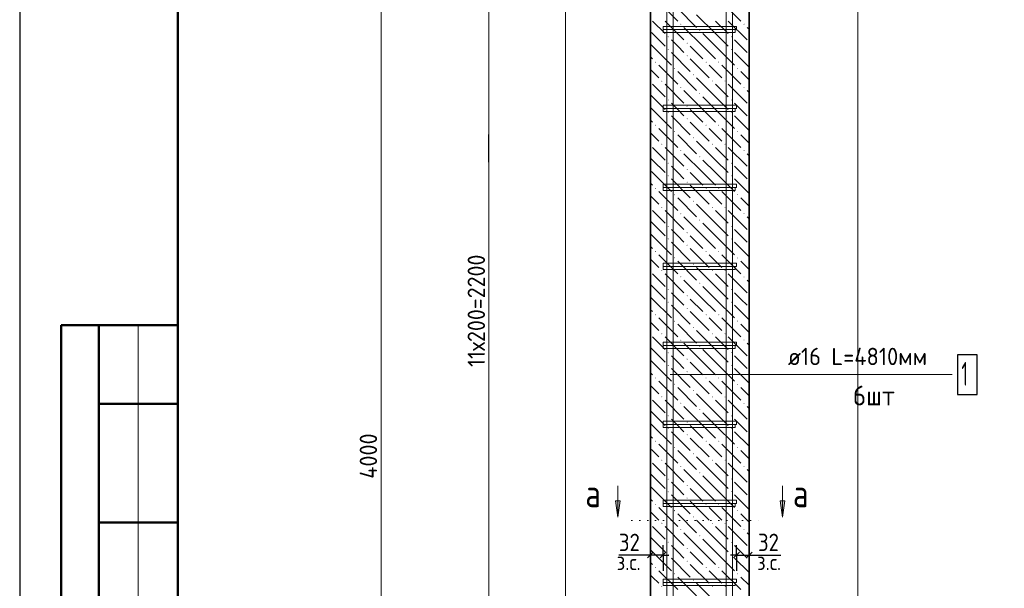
# Model space of a CAD drawing. Header units: millimetres. Extents: x 0 to 50400, y 0 to 35652.
# Tile 2 of 8: x 0 to 14958, y 14599 to 23239. Entities that reach past the tile are written whole.
import ezdxf

# ---------------------------------------------------------------- set-up
doc = ezdxf.new("R2010")
doc.units = ezdxf.units.MM
doc.linetypes.add('______2', pattern=[324, 240, -84])
doc.linetypes.add('______9', pattern=[120, 0, -120])
for name, color, linetype, lineweight in [('Standard', 7, 'Continuous', 25), ('ЖБ Пилон', 7, 'Continuous', 35), ('Позиционная метка диаметр_ шаг', 7, 'Continuous', 13), ('Позиционная метка линия выноска', 7, 'Continuous', 13), ('Размерная линия_ общее', 7, 'Continuous', 13), ('Узлы символ', 7, 'Continuous', 25)]:
    doc.layers.add(name, color=color, linetype=linetype, lineweight=lineweight)
doc.layers.add('Размерная выноска', color=7, linetype='Continuous')
doc.layers.add('Стена фоновая арматура Х1', color=7, linetype='______2', true_color=0xa0a0a0)
doc.layers.add('Стена Хомут', color=7, linetype='______2', true_color=0xa0a0a0)
doc.styles.add('ISOCPEUR', font='txt')

msp = doc.modelspace()

# ---------------------------------------------------------------- hatches: boundary and pattern name
at = {"layer": 'ЖБ Пилон', "linetype": 'Continuous', "lineweight": 18, "transparency": 33554687}
for points in [[(10036, 23171), (10044, 23179), (10051, 23171), (10044, 23163)], [(10324, 23075), (10332, 23083), (10339, 23075), (10332, 23067)], [(10996, 23171), (11004, 23179), (11011, 23171), (11004, 23163)], [(9844, 22979), (9852, 22987), (9859, 22979), (9852, 22971)], [(10132, 22883), (10140, 22891), (10147, 22883), (10140, 22875)], [(10804, 22979), (10812, 22987), (10819, 22979), (10812, 22971)], [(9844, 22787), (9852, 22795), (9859, 22787), (9852, 22779)], [(10804, 22787), (10812, 22795), (10819, 22787), (10812, 22779)], [(9652, 22595), (9660, 22603), (9667, 22595), (9660, 22587)], [(10132, 22691), (10140, 22699), (10147, 22691), (10140, 22683)], [(10420, 22595), (10428, 22603), (10435, 22595), (10428, 22587)], [(10612, 22595), (10620, 22603), (10627, 22595), (10620, 22587)], [(9940, 22499), (9948, 22507), (9955, 22499), (9948, 22491)], [(10900, 22499), (10908, 22507), (10915, 22499), (10908, 22491)], [(9748, 22307), (9756, 22315), (9763, 22307), (9756, 22299)], [(10228, 22403), (10236, 22411), (10243, 22403), (10236, 22395)], [(10516, 22307), (10524, 22315), (10531, 22307), (10524, 22299)], [(10708, 22307), (10716, 22315), (10723, 22307), (10716, 22299)], [(10036, 22211), (10044, 22219), (10051, 22211), (10044, 22203)], [(10996, 22211), (11004, 22219), (11011, 22211), (11004, 22203)], [(9844, 22019), (9852, 22027), (9859, 22019), (9852, 22011)], [(10324, 22115), (10332, 22123), (10339, 22115), (10332, 22107)], [(10804, 22019), (10812, 22027), (10819, 22019), (10812, 22011)], [(10132, 21923), (10140, 21931), (10147, 21923), (10140, 21915)], [(9844, 21827), (9852, 21835), (9859, 21827), (9852, 21819)], [(10132, 21731), (10140, 21739), (10147, 21731), (10140, 21723)], [(10804, 21827), (10812, 21835), (10819, 21827), (10812, 21819)], [(9652, 21635), (9660, 21643), (9667, 21635), (9660, 21627)], [(9940, 21539), (9948, 21547), (9955, 21539), (9948, 21531)], [(10420, 21635), (10428, 21643), (10435, 21635), (10428, 21627)], [(10612, 21635), (10620, 21643), (10627, 21635), (10620, 21627)], [(10900, 21539), (10908, 21547), (10915, 21539), (10908, 21531)], [(10228, 21443), (10236, 21451), (10243, 21443), (10236, 21435)], [(9748, 21347), (9756, 21355), (9763, 21347), (9756, 21339)], [(10036, 21251), (10044, 21259), (10051, 21251), (10044, 21243)], [(10516, 21347), (10524, 21355), (10531, 21347), (10524, 21339)], [(10708, 21347), (10716, 21355), (10723, 21347), (10716, 21339)], [(10996, 21251), (11004, 21259), (11011, 21251), (11004, 21243)], [(10324, 21155), (10332, 21163), (10339, 21155), (10332, 21147)], [(9844, 21059), (9852, 21067), (9859, 21059), (9852, 21051)], [(10132, 20963), (10140, 20971), (10147, 20963), (10140, 20955)], [(10804, 21059), (10812, 21067), (10819, 21059), (10812, 21051)], [(9844, 20867), (9852, 20875), (9859, 20867), (9852, 20859)], [(10804, 20867), (10812, 20875), (10819, 20867), (10812, 20859)], [(9652, 20675), (9660, 20683), (9667, 20675), (9660, 20667)], [(10132, 20771), (10140, 20779), (10147, 20771), (10140, 20763)], [(10420, 20675), (10428, 20683), (10435, 20675), (10428, 20667)], [(10612, 20675), (10620, 20683), (10627, 20675), (10620, 20667)], [(9940, 20579), (9948, 20587), (9955, 20579), (9948, 20571)], [(10900, 20579), (10908, 20587), (10915, 20579), (10908, 20571)], [(9748, 20387), (9756, 20395), (9763, 20387), (9756, 20379)], [(10228, 20483), (10236, 20491), (10243, 20483), (10236, 20475)], [(10516, 20387), (10524, 20395), (10531, 20387), (10524, 20379)], [(10708, 20387), (10716, 20395), (10723, 20387), (10716, 20379)], [(10036, 20291), (10044, 20299), (10051, 20291), (10044, 20283)], [(10324, 20195), (10332, 20203), (10339, 20195), (10332, 20187)], [(10996, 20291), (11004, 20299), (11011, 20291), (11004, 20283)], [(9844, 20099), (9852, 20107), (9859, 20099), (9852, 20091)], [(10804, 20099), (10812, 20107), (10819, 20099), (10812, 20091)], [(9844, 19907), (9852, 19915), (9859, 19907), (9852, 19899)], [(10132, 20003), (10140, 20011), (10147, 20003), (10140, 19995)], [(10804, 19907), (10812, 19915), (10819, 19907), (10812, 19899)], [(10132, 19811), (10140, 19819), (10147, 19811), (10140, 19803)], [(9652, 19715), (9660, 19723), (9667, 19715), (9660, 19707)], [(9940, 19619), (9948, 19627), (9955, 19619), (9948, 19611)], [(10420, 19715), (10428, 19723), (10435, 19715), (10428, 19707)], [(10612, 19715), (10620, 19723), (10627, 19715), (10620, 19707)], [(10900, 19619), (10908, 19627), (10915, 19619), (10908, 19611)], [(10228, 19523), (10236, 19531), (10243, 19523), (10236, 19515)], [(9748, 19427), (9756, 19435), (9763, 19427), (9756, 19419)], [(10036, 19331), (10044, 19339), (10051, 19331), (10044, 19323)], [(10516, 19427), (10524, 19435), (10531, 19427), (10524, 19419)], [(10708, 19427), (10716, 19435), (10723, 19427), (10716, 19419)], [(10996, 19331), (11004, 19339), (11011, 19331), (11004, 19323)], [(9844, 19139), (9852, 19147), (9859, 19139), (9852, 19131)], [(10324, 19235), (10332, 19243), (10339, 19235), (10332, 19227)], [(10804, 19139), (10812, 19147), (10819, 19139), (10812, 19131)], [(10132, 19043), (10140, 19051), (10147, 19043), (10140, 19035)], [(9844, 18947), (9852, 18955), (9859, 18947), (9852, 18939)], [(10132, 18851), (10140, 18859), (10147, 18851), (10140, 18843)], [(10804, 18947), (10812, 18955), (10819, 18947), (10812, 18939)], [(9652, 18755), (9660, 18763), (9667, 18755), (9660, 18747)], [(10420, 18755), (10428, 18763), (10435, 18755), (10428, 18747)], [(10612, 18755), (10620, 18763), (10627, 18755), (10620, 18747)], [(9940, 18659), (9948, 18667), (9955, 18659), (9948, 18651)], [(10228, 18563), (10236, 18571), (10243, 18563), (10236, 18555)], [(10900, 18659), (10908, 18667), (10915, 18659), (10908, 18651)], [(9748, 18467), (9756, 18475), (9763, 18467), (9756, 18459)], [(10516, 18467), (10524, 18475), (10531, 18467), (10524, 18459)], [(10708, 18467), (10716, 18475), (10723, 18467), (10716, 18459)], [(10036, 18371), (10044, 18379), (10051, 18371), (10044, 18363)], [(10324, 18275), (10332, 18283), (10339, 18275), (10332, 18267)], [(10996, 18371), (11004, 18379), (11011, 18371), (11004, 18363)], [(9844, 18179), (9852, 18187), (9859, 18179), (9852, 18171)], [(10804, 18179), (10812, 18187), (10819, 18179), (10812, 18171)], [(9844, 17987), (9852, 17995), (9859, 17987), (9852, 17979)], [(10132, 18083), (10140, 18091), (10147, 18083), (10140, 18075)], [(10804, 17987), (10812, 17995), (10819, 17987), (10812, 17979)], [(9652, 17795), (9660, 17803), (9667, 17795), (9660, 17787)], [(10132, 17891), (10140, 17899), (10147, 17891), (10140, 17883)], [(10420, 17795), (10428, 17803), (10435, 17795), (10428, 17787)], [(10612, 17795), (10620, 17803), (10627, 17795), (10620, 17787)], [(9940, 17699), (9948, 17707), (9955, 17699), (9948, 17691)], [(10900, 17699), (10908, 17707), (10915, 17699), (10908, 17691)], [(9748, 17507), (9756, 17515), (9763, 17507), (9756, 17499)], [(10228, 17603), (10236, 17611), (10243, 17603), (10236, 17595)], [(10516, 17507), (10524, 17515), (10531, 17507), (10524, 17499)], [(10708, 17507), (10716, 17515), (10723, 17507), (10716, 17499)], [(10036, 17411), (10044, 17419), (10051, 17411), (10044, 17403)], [(10996, 17411), (11004, 17419), (11011, 17411), (11004, 17403)], [(9844, 17219), (9852, 17227), (9859, 17219), (9852, 17211)], [(10324, 17315), (10332, 17323), (10339, 17315), (10332, 17307)], [(10804, 17219), (10812, 17227), (10819, 17219), (10812, 17211)], [(10132, 17123), (10140, 17131), (10147, 17123), (10140, 17115)], [(9844, 17027), (9852, 17035), (9859, 17027), (9852, 17019)], [(10132, 16931), (10140, 16939), (10147, 16931), (10140, 16923)], [(10804, 17027), (10812, 17035), (10819, 17027), (10812, 17019)], [(9652, 16835), (9660, 16843), (9667, 16835), (9660, 16827)], [(10420, 16835), (10428, 16843), (10435, 16835), (10428, 16827)], [(10612, 16835), (10620, 16843), (10627, 16835), (10620, 16827)], [(9940, 16739), (9948, 16747), (9955, 16739), (9948, 16731)], [(10228, 16643), (10236, 16651), (10243, 16643), (10236, 16635)], [(10900, 16739), (10908, 16747), (10915, 16739), (10908, 16731)], [(9748, 16547), (9756, 16555), (9763, 16547), (9756, 16539)], [(10036, 16451), (10044, 16459), (10051, 16451), (10044, 16443)], [(10516, 16547), (10524, 16555), (10531, 16547), (10524, 16539)], [(10708, 16547), (10716, 16555), (10723, 16547), (10716, 16539)], [(10996, 16451), (11004, 16459), (11011, 16451), (11004, 16443)], [(10324, 16355), (10332, 16363), (10339, 16355), (10332, 16347)], [(9844, 16259), (9852, 16267), (9859, 16259), (9852, 16251)], [(10132, 16163), (10140, 16171), (10147, 16163), (10140, 16155)], [(10804, 16259), (10812, 16267), (10819, 16259), (10812, 16251)], [(9844, 16067), (9852, 16075), (9859, 16067), (9852, 16059)], [(10804, 16067), (10812, 16075), (10819, 16067), (10812, 16059)], [(9652, 15875), (9660, 15883), (9667, 15875), (9660, 15867)], [(10132, 15971), (10140, 15979), (10147, 15971), (10140, 15963)], [(10420, 15875), (10428, 15883), (10435, 15875), (10428, 15867)], [(10612, 15875), (10620, 15883), (10627, 15875), (10620, 15867)], [(9940, 15779), (9948, 15787), (9955, 15779), (9948, 15771)], [(10900, 15779), (10908, 15787), (10915, 15779), (10908, 15771)], [(9748, 15587), (9756, 15595), (9763, 15587), (9756, 15579)], [(10228, 15683), (10236, 15691), (10243, 15683), (10236, 15675)], [(10516, 15587), (10524, 15595), (10531, 15587), (10524, 15579)], [(10708, 15587), (10716, 15595), (10723, 15587), (10716, 15579)], [(10036, 15491), (10044, 15499), (10051, 15491), (10044, 15483)], [(10996, 15491), (11004, 15499), (11011, 15491), (11004, 15483)], [(9844, 15299), (9852, 15307), (9859, 15299), (9852, 15291)], [(10324, 15395), (10332, 15403), (10339, 15395), (10332, 15387)], [(10804, 15299), (10812, 15307), (10819, 15299), (10812, 15291)], [(9844, 15107), (9852, 15115), (9859, 15107), (9852, 15099)], [(10132, 15203), (10140, 15211), (10147, 15203), (10140, 15195)], [(10804, 15107), (10812, 15115), (10819, 15107), (10812, 15099)], [(10132, 15011), (10140, 15019), (10147, 15011), (10140, 15003)], [(9652, 14915), (9660, 14923), (9667, 14915), (9660, 14907)], [(9940, 14819), (9948, 14827), (9955, 14819), (9948, 14811)], [(10420, 14915), (10428, 14923), (10435, 14915), (10428, 14907)], [(10612, 14915), (10620, 14923), (10627, 14915), (10620, 14907)], [(10900, 14819), (10908, 14827), (10915, 14819), (10908, 14811)], [(10228, 14723), (10236, 14731), (10243, 14723), (10236, 14715)], [(9748, 14627), (9756, 14635), (9763, 14627), (9756, 14619)], [(10516, 14627), (10524, 14635), (10531, 14627), (10524, 14619)], [(10708, 14627), (10716, 14635), (10723, 14627), (10716, 14619)]]:
    msp.add_hatch(color=7, dxfattribs=at).paths.add_polyline_path(points, flags=16)
at = {"layer": 'Узлы символ', "linetype": 'Continuous', "lineweight": 13, "transparency": 33554687}
for points in [[(9123, 15930), (9087, 15678), (9051, 15930)], [(11624, 15930), (11588, 15678), (11552, 15930)]]:
    msp.add_hatch(color=7, dxfattribs=at).paths.add_polyline_path(points, flags=16)

# ---------------------------------------------------------------- linework, layer by layer
at = {"layer": 'Standard', "color": 7, "linetype": 'Continuous', "lineweight": 25, "transparency": 33554687}
for p, q in [((2400, 35040), (2400, 1270)), ((9626, 15150), (9536, 15060)), ((9818, 15150), (9728, 15060)), ((10844, 15060), (10934, 15150)), ((11036, 15060), (11126, 15150))]:
    msp.add_line(p, q, dxfattribs=at)
at = {"layer": 'Standard', "color": 7, "linetype": 'Continuous', "lineweight": 50, "transparency": 33554687}
for p, q in [((7, 18600), (0, 18600)), ((2400, 18600), (632, 18600)), ((632, 18600), (632, 10800)), ((632, 18600), (632, 10800)), ((1200, 18600), (1200, 10800)), ((2400, 17400), (1200, 17400)), ((2400, 15600), (1200, 15600))]:
    msp.add_line(p, q, dxfattribs=at)
at = {"layer": 'Standard', "color": 7, "linetype": 'Continuous', "lineweight": 13, "transparency": 33554687}
msp.add_line((1800, 18600), (1800, 10800), dxfattribs=at)
at = {"layer": 'Standard', "color": 7, "linetype": 'Continuous', "lineweight": -3, "transparency": 33554687}
for p, q in [((9581, 15105), (9581, 15255)), ((9773, 15105), (9773, 15255)), ((10889, 15105), (10889, 15255)), ((11081, 15105), (11081, 15255)), ((9581, 15105), (9491, 15105)), ((9581, 15105), (9581, 14955)), ((9581, 15105), (9581, 15105)), ((9773, 15105), (9581, 15105)), ((9773, 15105), (9773, 14955)), ((9773, 15105), (9773, 14864)), ((9773, 15105), (9863, 15105)), ((10889, 15105), (10799, 15105)), ((10889, 15105), (10889, 14955)), ((10889, 15105), (10889, 14864)), ((10889, 15105), (11081, 15105)), ((11081, 15105), (11081, 14955)), ((11081, 15105), (11081, 15105)), ((11081, 15105), (11171, 15105))]:
    msp.add_line(p, q, dxfattribs=at)
at = {"layer": 'Standard', "color": 7, "linetype": 'Continuous', "lineweight": 25, "transparency": 33554687}
msp.add_lwpolyline([(0, 0), (50400, 0), (50400, 35640), (0, 35640), (0, 0)], close=True, dxfattribs=at)
at = {"layer": 'Standard', "color": 220, "linetype": 'Continuous', "lineweight": 13, "transparency": 33554687}
msp.add_lwpolyline([(50400, 35640), (0, 35640), (0, 0), (50400, 0), (50400, 35640)], dxfattribs=at)
at = {"layer": 'Standard', "color": 7, "linetype": 'Continuous', "lineweight": 50, "transparency": 33554687}
msp.add_lwpolyline([(2400, 35040), (49800, 35040), (49800, 600), (2400, 600), (2400, 35040)], close=True, dxfattribs=at)
at = {"layer": 'Standard', "color": 254, "linetype": 'Continuous', "lineweight": 13, "true_color": 0xc4c4ff, "transparency": 33554687}
msp.add_lwpolyline([(8291, 2078), (12732, 2078), (12732, 32387), (8291, 32387), (8291, 2078)], dxfattribs=at)
at = {"layer": 'ЖБ Пилон', "color": 7, "linetype": 'Continuous', "lineweight": 35, "transparency": 33554687}
for p, q in [((9581, 28634), (9581, 4634)), ((11081, 4634), (11081, 28634))]:
    msp.add_line(p, q, dxfattribs=at)
at = {"layer": 'ЖБ Пилон', "color": 9, "linetype": 'Continuous', "lineweight": 18, "true_color": 0xc7c7c7, "transparency": 33554687}
for p, q in [((9708, 23507), (9996, 23219)), ((10668, 23507), (10956, 23219)), ((9996, 23411), (10284, 23123)), ((9612, 23219), (9804, 23027)), ((9804, 23219), (10092, 22931)), ((10572, 23027), (10284, 23315)), ((10572, 23219), (10764, 23027)), ((10764, 23219), (11052, 22931)), ((9612, 23027), (9581, 23057)), ((10380, 22835), (10092, 23123)), ((11081, 23093), (11052, 23123)), ((9612, 23027), (9804, 22835)), ((9996, 22835), (9900, 22931)), ((10380, 23027), (10572, 22835)), ((10572, 23027), (10764, 22835)), ((10956, 22835), (10860, 22931)), ((9581, 22865), (9612, 22835)), ((9612, 22835), (9900, 22547)), ((9900, 22739), (10188, 22451)), ((10092, 22739), (9996, 22835)), ((10188, 22835), (10380, 22643)), ((10380, 22835), (10572, 22643)), ((10572, 22835), (10860, 22547)), ((10860, 22739), (11081, 22517)), ((11052, 22739), (10956, 22835)), ((9581, 22673), (9612, 22643)), ((10188, 22643), (10476, 22355)), ((9612, 22451), (9581, 22481)), ((9708, 22355), (9612, 22451)), ((9708, 22547), (9996, 22259)), ((9996, 22451), (10284, 22163)), ((10572, 22451), (10476, 22547)), ((10668, 22355), (10572, 22451)), ((10668, 22547), (10956, 22259)), ((10956, 22451), (11081, 22325)), ((10572, 22067), (10284, 22355)), ((9612, 22259), (9804, 22067)), ((9804, 22259), (10092, 21971)), ((10380, 21875), (10092, 22163)), ((10572, 22259), (10764, 22067)), ((10764, 22259), (11052, 21971)), ((11081, 22133), (11052, 22163)), ((9612, 22067), (9581, 22097)), ((9612, 22067), (9804, 21875)), ((10380, 22067), (10572, 21875)), ((10572, 22067), (10764, 21875)), ((9581, 21905), (9612, 21875)), ((9612, 21875), (9900, 21587)), ((9996, 21875), (9900, 21971)), ((10092, 21779), (9996, 21875)), ((10188, 21875), (10380, 21683)), ((10380, 21875), (10572, 21683)), ((10572, 21875), (10860, 21587)), ((10956, 21875), (10860, 21971)), ((11052, 21779), (10956, 21875)), ((9581, 21713), (9612, 21683)), ((9900, 21779), (10188, 21491)), ((10860, 21779), (11081, 21557)), ((9708, 21587), (9996, 21299)), ((10188, 21683), (10476, 21395)), ((10572, 21491), (10476, 21587)), ((10668, 21587), (10956, 21299)), ((9612, 21491), (9581, 21521)), ((9708, 21395), (9612, 21491)), ((9996, 21491), (10284, 21203)), ((10572, 21107), (10284, 21395)), ((10668, 21395), (10572, 21491)), ((10956, 21491), (11081, 21365)), ((9612, 21299), (9804, 21107)), ((9804, 21299), (10092, 21011)), ((10572, 21299), (10764, 21107)), ((10764, 21299), (11052, 21011)), ((9612, 21107), (9581, 21137)), ((9612, 21107), (9804, 20915)), ((10380, 20915), (10092, 21203)), ((10380, 21107), (10572, 20915)), ((10572, 21107), (10764, 20915)), ((11081, 21173), (11052, 21203)), ((9581, 20945), (9612, 20915)), ((9996, 20915), (9900, 21011)), ((10956, 20915), (10860, 21011)), ((9612, 20915), (9900, 20627)), ((9900, 20819), (10188, 20531)), ((10092, 20819), (9996, 20915)), ((10188, 20915), (10380, 20723)), ((10380, 20915), (10572, 20723)), ((10572, 20915), (10860, 20627)), ((10860, 20819), (11081, 20597)), ((11052, 20819), (10956, 20915)), ((9581, 20753), (9612, 20723)), ((10188, 20723), (10476, 20435)), ((9612, 20531), (9581, 20561)), ((9708, 20435), (9612, 20531)), ((9708, 20627), (9996, 20339)), ((9996, 20531), (10284, 20243)), ((10572, 20531), (10476, 20627)), ((10668, 20435), (10572, 20531)), ((10668, 20627), (10956, 20339)), ((10956, 20531), (11081, 20405)), ((10572, 20147), (10284, 20435)), ((9612, 20339), (9804, 20147)), ((9804, 20339), (10092, 20051)), ((10380, 19955), (10092, 20243)), ((10572, 20339), (10764, 20147)), ((10764, 20339), (11052, 20051)), ((11081, 20213), (11052, 20243)), ((9612, 20147), (9581, 20177)), ((9612, 20147), (9804, 19955)), ((9996, 19955), (9900, 20051)), ((10380, 20147), (10572, 19955)), ((10572, 20147), (10764, 19955)), ((10956, 19955), (10860, 20051)), ((9581, 19985), (9612, 19955)), ((9612, 19955), (9900, 19667)), ((10092, 19859), (9996, 19955)), ((10188, 19955), (10380, 19763)), ((10380, 19955), (10572, 19763)), ((10572, 19955), (10860, 19667)), ((11052, 19859), (10956, 19955)), ((9581, 19793), (9612, 19763)), ((9900, 19859), (10188, 19571)), ((10188, 19763), (10476, 19475)), ((10860, 19859), (11081, 19637)), ((9612, 19571), (9581, 19601)), ((9708, 19667), (9996, 19379)), ((10572, 19571), (10476, 19667)), ((10668, 19667), (10956, 19379)), ((9708, 19475), (9612, 19571)), ((9996, 19571), (10284, 19283)), ((10572, 19187), (10284, 19475)), ((10668, 19475), (10572, 19571)), ((10956, 19571), (11081, 19445)), ((9612, 19379), (9804, 19187)), ((9804, 19379), (10092, 19091)), ((10572, 19379), (10764, 19187)), ((10764, 19379), (11052, 19091)), ((9612, 19187), (9581, 19217)), ((9612, 19187), (9804, 18995)), ((10380, 18995), (10092, 19283)), ((10380, 19187), (10572, 18995)), ((10572, 19187), (10764, 18995)), ((11081, 19253), (11052, 19283)), ((9581, 19025), (9612, 18995)), ((9996, 18995), (9900, 19091)), ((10956, 18995), (10860, 19091)), ((9612, 18995), (9900, 18707)), ((9900, 18899), (10188, 18611)), ((10092, 18899), (9996, 18995)), ((10188, 18995), (10380, 18803)), ((10380, 18995), (10572, 18803)), ((10572, 18995), (10860, 18707)), ((10860, 18899), (11081, 18677)), ((11052, 18899), (10956, 18995)), ((9581, 18833), (9612, 18803)), ((9708, 18707), (9996, 18419)), ((10188, 18803), (10476, 18515)), ((10572, 18611), (10476, 18707)), ((10668, 18707), (10956, 18419)), ((9612, 18611), (9581, 18641)), ((9708, 18515), (9612, 18611)), ((9996, 18611), (10284, 18323)), ((10668, 18515), (10572, 18611)), ((10956, 18611), (11081, 18485)), ((9612, 18419), (9804, 18227)), ((9804, 18419), (10092, 18131)), ((10572, 18227), (10284, 18515)), ((10572, 18419), (10764, 18227)), ((10764, 18419), (11052, 18131)), ((9612, 18227), (9581, 18257)), ((10380, 18035), (10092, 18323)), ((11081, 18293), (11052, 18323)), ((9612, 18227), (9804, 18035)), ((9996, 18035), (9900, 18131)), ((10380, 18227), (10572, 18035)), ((10572, 18227), (10764, 18035)), ((10956, 18035), (10860, 18131)), ((9581, 18065), (9612, 18035)), ((9612, 18035), (9900, 17747)), ((10092, 17939), (9996, 18035)), ((10188, 18035), (10380, 17843)), ((10380, 18035), (10572, 17843)), ((10572, 18035), (10860, 17747)), ((11052, 17939), (10956, 18035)), ((9581, 17873), (9612, 17843)), ((9900, 17939), (10188, 17651)), ((10188, 17843), (10476, 17555)), ((10860, 17939), (11081, 17717)), ((9612, 17651), (9581, 17681)), ((9708, 17555), (9612, 17651)), ((9708, 17747), (9996, 17459)), ((9996, 17651), (10284, 17363)), ((10572, 17651), (10476, 17747)), ((10668, 17555), (10572, 17651)), ((10668, 17747), (10956, 17459)), ((10956, 17651), (11081, 17525)), ((10572, 17267), (10284, 17555)), ((9612, 17459), (9804, 17267)), ((9804, 17459), (10092, 17171)), ((10380, 17075), (10092, 17363)), ((10572, 17459), (10764, 17267)), ((10764, 17459), (11052, 17171)), ((11081, 17333), (11052, 17363)), ((9612, 17267), (9581, 17297)), ((9612, 17267), (9804, 17075)), ((10380, 17267), (10572, 17075)), ((10572, 17267), (10764, 17075)), ((9581, 17105), (9612, 17075)), ((9612, 17075), (9900, 16787)), ((9996, 17075), (9900, 17171)), ((10092, 16979), (9996, 17075)), ((10188, 17075), (10380, 16883)), ((10380, 17075), (10572, 16883)), ((10572, 17075), (10860, 16787)), ((10956, 17075), (10860, 17171)), ((11052, 16979), (10956, 17075)), ((9581, 16913), (9612, 16883)), ((9900, 16979), (10188, 16691)), ((10860, 16979), (11081, 16757)), ((9708, 16787), (9996, 16499)), ((10188, 16883), (10476, 16595)), ((10572, 16691), (10476, 16787)), ((10668, 16787), (10956, 16499)), ((9612, 16691), (9581, 16721)), ((9708, 16595), (9612, 16691)), ((9996, 16691), (10284, 16403)), ((10668, 16595), (10572, 16691)), ((10956, 16691), (11081, 16565)), ((9612, 16499), (9804, 16307)), ((9804, 16499), (10092, 16211)), ((10572, 16307), (10284, 16595)), ((10572, 16499), (10764, 16307)), ((10764, 16499), (11052, 16211)), ((9612, 16307), (9581, 16337)), ((9612, 16307), (9804, 16115)), ((10380, 16115), (10092, 16403)), ((10380, 16307), (10572, 16115)), ((10572, 16307), (10764, 16115)), ((11081, 16373), (11052, 16403)), ((9996, 16115), (9900, 16211)), ((10956, 16115), (10860, 16211)), ((9581, 16145), (9612, 16115)), ((9612, 16115), (9900, 15827)), ((9900, 16019), (10188, 15731)), ((10092, 16019), (9996, 16115)), ((10188, 16115), (10380, 15923)), ((10380, 16115), (10572, 15923)), ((10572, 16115), (10860, 15827)), ((10860, 16019), (11081, 15797)), ((11052, 16019), (10956, 16115)), ((9581, 15953), (9612, 15923)), ((10188, 15923), (10476, 15635)), ((9612, 15731), (9581, 15761)), ((9708, 15635), (9612, 15731)), ((9708, 15827), (9996, 15539)), ((9996, 15731), (10284, 15443)), ((10572, 15731), (10476, 15827)), ((10668, 15635), (10572, 15731)), ((10668, 15827), (10956, 15539)), ((10956, 15731), (11081, 15605)), ((10572, 15347), (10284, 15635)), ((9612, 15539), (9804, 15347)), ((9804, 15539), (10092, 15251)), ((10380, 15155), (10092, 15443)), ((10572, 15539), (10764, 15347)), ((10764, 15539), (11052, 15251)), ((11081, 15413), (11052, 15443)), ((9612, 15347), (9581, 15377)), ((9612, 15347), (9804, 15155)), ((10380, 15347), (10572, 15155)), ((10572, 15347), (10764, 15155)), ((9581, 15185), (9612, 15155)), ((9612, 15155), (9900, 14867)), ((9996, 15155), (9900, 15251)), ((10092, 15059), (9996, 15155)), ((10188, 15155), (10380, 14963)), ((10380, 15155), (10572, 14963)), ((10572, 15155), (10860, 14867)), ((10956, 15155), (10860, 15251)), ((11052, 15059), (10956, 15155)), ((9581, 14993), (9612, 14963)), ((9900, 15059), (10188, 14771)), ((10188, 14963), (10476, 14675)), ((10860, 15059), (11081, 14837)), ((9708, 14867), (9996, 14579)), ((10572, 14771), (10476, 14867)), ((10668, 14867), (10956, 14579)), ((9612, 14771), (9581, 14801)), ((9708, 14675), (9612, 14771)), ((9996, 14771), (10284, 14483)), ((10572, 14387), (10284, 14675)), ((10668, 14675), (10572, 14771)), ((10956, 14771), (11081, 14645))]:
    msp.add_line(p, q, dxfattribs=at)
at = {"layer": 'Позиционная метка линия выноска', "color": 7, "linetype": 'Continuous', "lineweight": 13, "transparency": 33554687}
msp.add_line((9881, 17849), (14167, 17849), dxfattribs=at)
at = {"layer": 'Размерная выноска', "color": 7, "linetype": 'Continuous', "lineweight": -3, "transparency": 33554687}
for p, q in [((7129, 21074), (7129, 21494)), ((9581, 15105), (9101, 15105)), ((11081, 15105), (11561, 15105))]:
    msp.add_line(p, q, dxfattribs=at)
at = {"layer": 'Размерная линия_ общее', "color": 7, "linetype": 'Continuous', "lineweight": 13, "transparency": 33554687}
for p, q in [((5489, 28634), (5489, 4634)), ((7129, 12314), (7129, 25514))]:
    msp.add_line(p, q, dxfattribs=at)
at = {"layer": 'Стена фоновая арматура Х1', "color": 7, "linetype": 'Continuous', "lineweight": 18, "transparency": 33554687}
for points in [[(10733, 4634), (10733, 29204), (10727, 29249), (10712, 29294), (10689, 29336), (10660, 29370), (10626, 29399), (10584, 29422), (10539, 29437), (10493, 29444), (8843, 29444), (8843, 29540), (10500, 29540), (10560, 29531), (10623, 29510), (10681, 29478), (10728, 29438), (10768, 29391), (10800, 29333), (10821, 29270), (10829, 29210), (10829, 4634), (10733, 4634)], [(10733, 4634), (10733, 29204), (10727, 29249), (10712, 29294), (10689, 29336), (10660, 29370), (10626, 29399), (10584, 29422), (10539, 29437), (10493, 29444), (8843, 29444), (8843, 29540), (10500, 29540), (10560, 29531), (10623, 29510), (10681, 29478), (10728, 29438), (10768, 29391), (10800, 29333), (10821, 29270), (10829, 29210), (10829, 4634), (10733, 4634)], [(10733, 4634), (10733, 29204), (10727, 29249), (10712, 29294), (10689, 29336), (10660, 29370), (10626, 29399), (10584, 29422), (10539, 29437), (10493, 29444), (8843, 29444), (8843, 29540), (10500, 29540), (10560, 29531), (10623, 29510), (10681, 29478), (10728, 29438), (10768, 29391), (10800, 29333), (10821, 29270), (10829, 29210), (10829, 4634), (10733, 4634)], [(9833, 4634), (9833, 29210), (9842, 29270), (9863, 29333), (9895, 29391), (9935, 29438), (9982, 29478), (10040, 29510), (10102, 29531), (10163, 29540), (12180, 29540), (12180, 29444), (10169, 29444), (10124, 29437), (10079, 29422), (10037, 29399), (10003, 29370), (9974, 29336), (9951, 29294), (9936, 29249), (9929, 29204), (9929, 4634), (9833, 4634)], [(9833, 4634), (9833, 29210), (9842, 29270), (9863, 29333), (9895, 29391), (9935, 29438), (9982, 29478), (10040, 29510), (10102, 29531), (10163, 29540), (12180, 29540), (12180, 29444), (10169, 29444), (10124, 29437), (10079, 29422), (10037, 29399), (10003, 29370), (9974, 29336), (9951, 29294), (9936, 29249), (9929, 29204), (9929, 4634), (9833, 4634)], [(9833, 4634), (9833, 29210), (9842, 29270), (9863, 29333), (9895, 29391), (9935, 29438), (9982, 29478), (10040, 29510), (10102, 29531), (10163, 29540), (12180, 29540), (12180, 29444), (10169, 29444), (10124, 29437), (10079, 29422), (10037, 29399), (10003, 29370), (9974, 29336), (9951, 29294), (9936, 29249), (9929, 29204), (9929, 4634), (9833, 4634)]]:
    msp.add_lwpolyline(points, dxfattribs=at)
at = {"layer": 'Стена фоновая арматура Х1', "color": 7, "linetype": 'Continuous', "lineweight": 25, "transparency": 33554687}
msp.add_lwpolyline([(14246, 17545), (14546, 17545), (14546, 18145), (14246, 18145), (14246, 17545)], dxfattribs=at)
at = {"layer": 'Стена Хомут', "color": 36, "linetype": 'Continuous', "lineweight": 13, "true_color": 0x6e3c1e, "transparency": 33554687}
for points in [[(9773, 23138), (10889, 23138), (10889, 23090), (9773, 23090), (9773, 23138)], [(9773, 23090), (10871, 23090), (10871, 23042), (9773, 23042), (9773, 23090)], [(9773, 21938), (10889, 21938), (10889, 21890), (9773, 21890), (9773, 21938)], [(9773, 21890), (10871, 21890), (10871, 21842), (9773, 21842), (9773, 21890)], [(9773, 20738), (10889, 20738), (10889, 20690), (9773, 20690), (9773, 20738)], [(9773, 20690), (10871, 20690), (10871, 20642), (9773, 20642), (9773, 20690)], [(9773, 19538), (10889, 19538), (10889, 19490), (9773, 19490), (9773, 19538)], [(9773, 19490), (10871, 19490), (10871, 19442), (9773, 19442), (9773, 19490)], [(9773, 18338), (10889, 18338), (10889, 18290), (9773, 18290), (9773, 18338)], [(9773, 18290), (10871, 18290), (10871, 18242), (9773, 18242), (9773, 18290)], [(9773, 17138), (10889, 17138), (10889, 17090), (9773, 17090), (9773, 17138)], [(9773, 17090), (10871, 17090), (10871, 17042), (9773, 17042), (9773, 17090)], [(9773, 15938), (10889, 15938), (10889, 15890), (9773, 15890), (9773, 15938)], [(9773, 15890), (10871, 15890), (10871, 15842), (9773, 15842), (9773, 15890)], [(9773, 14738), (10889, 14738), (10889, 14690), (9773, 14690), (9773, 14738)], [(9773, 14690), (10871, 14690), (10871, 14642), (9773, 14642), (9773, 14690)]]:
    msp.add_lwpolyline(points, dxfattribs=at)
at = {"layer": 'Узлы символ', "color": 7, "linetype": 'Continuous', "lineweight": 13, "transparency": 33554687}
for p, q in [((9087, 15678), (9087, 16158)), ((11588, 15678), (11588, 16158)), ((9087, 15678), (9051, 15930)), ((9051, 15930), (9123, 15930)), ((9087, 15930), (9087, 15948)), ((9123, 15930), (9087, 15678)), ((11588, 15678), (11552, 15930)), ((11552, 15930), (11624, 15930)), ((11588, 15930), (11588, 15948)), ((11624, 15930), (11588, 15678)), ((9087, 15678), (9087, 15678)), ((9087, 15678), (9087, 15678)), ((9087, 15678), (9087, 15678)), ((11588, 15678), (11588, 15678)), ((11588, 15678), (11588, 15678)), ((11588, 15678), (11588, 15678))]:
    msp.add_line(p, q, dxfattribs=at)
at = {"layer": 'Узлы символ', "color": 7, "linetype": '______9', "lineweight": 13, "transparency": 33554687}
msp.add_line((9301, 15631), (11341, 15631), dxfattribs=at)

# ---------------------------------------------------------------- texts
at = {"layer": 'Standard', "color": 7, "linetype": 'Continuous', "lineweight": 25, "transparency": 33554687, "char_height": 264, "attachment_point": 7, "style": 'ISOCPEUR'}
for insert, width in [((9103, 15165), 484.71), ((11216, 15165), 484.72)]:
    msp.add_mtext('\\W0.87;32', dxfattribs=dict(at, insert=insert, width=width))
at = {"layer": 'Standard', "color": 7, "linetype": 'Continuous', "lineweight": 18, "transparency": 33554687, "char_height": 240, "width": 551.93, "attachment_point": 7, "style": 'ISOCPEUR'}
for insert in [(9070, 14876), (11203, 14876)]:
    msp.add_mtext('\\W0.90;з.с.', dxfattribs=dict(at, insert=insert))
at = {"layer": 'Позиционная метка диаметр_ шаг', "color": 7, "linetype": 'Continuous', "lineweight": 25, "transparency": 33554687, "insert": (12657, 17378), "char_height": 300, "width": 888.55, "attachment_point": 7, "style": 'ISOCPEUR'}
msp.add_mtext('\\W0.93;6шт', dxfattribs=at)
at = {"layer": 'Размерная линия_ общее', "color": 7, "linetype": 'Continuous', "lineweight": 25, "transparency": 33554687, "char_height": 264, "attachment_point": 7, "rotation": 90, "style": 'ISOCPEUR'}
for s, insert, width in [('\\W0.92;11х200=2200', (7069, 17963), 2047.76), ('\\W0.93;4000', (5429, 16264), 888.45)]:
    msp.add_mtext(s, dxfattribs=dict(at, insert=insert, width=width))
at = {"layer": 'Стена фоновая арматура Х1', "color": 7, "linetype": 'Continuous', "lineweight": 13, "transparency": 33554687, "attachment_point": 7, "style": 'ISOCPEUR'}
for s, insert, char_height, width in [('\\W0.94;ø16 L=4810мм ', (11671, 17990), 264, 2498.72), ('\\W0.56;1', (14306, 17677), 360, 280)]:
    msp.add_mtext(s, dxfattribs=dict(at, insert=insert, char_height=char_height, width=width))
at = {"layer": 'Узлы символ', "color": 7, "linetype": 'Continuous', "lineweight": 35, "transparency": 33554687, "char_height": 420, "attachment_point": 7, "style": 'ISOCPEUR'}
for insert, width in [((8592, 15832), 503.76), ((11747, 15832), 503.77)]:
    msp.add_mtext('\\W0.80;а', dxfattribs=dict(at, insert=insert, width=width))

doc.saveas('drawing.dxf')
